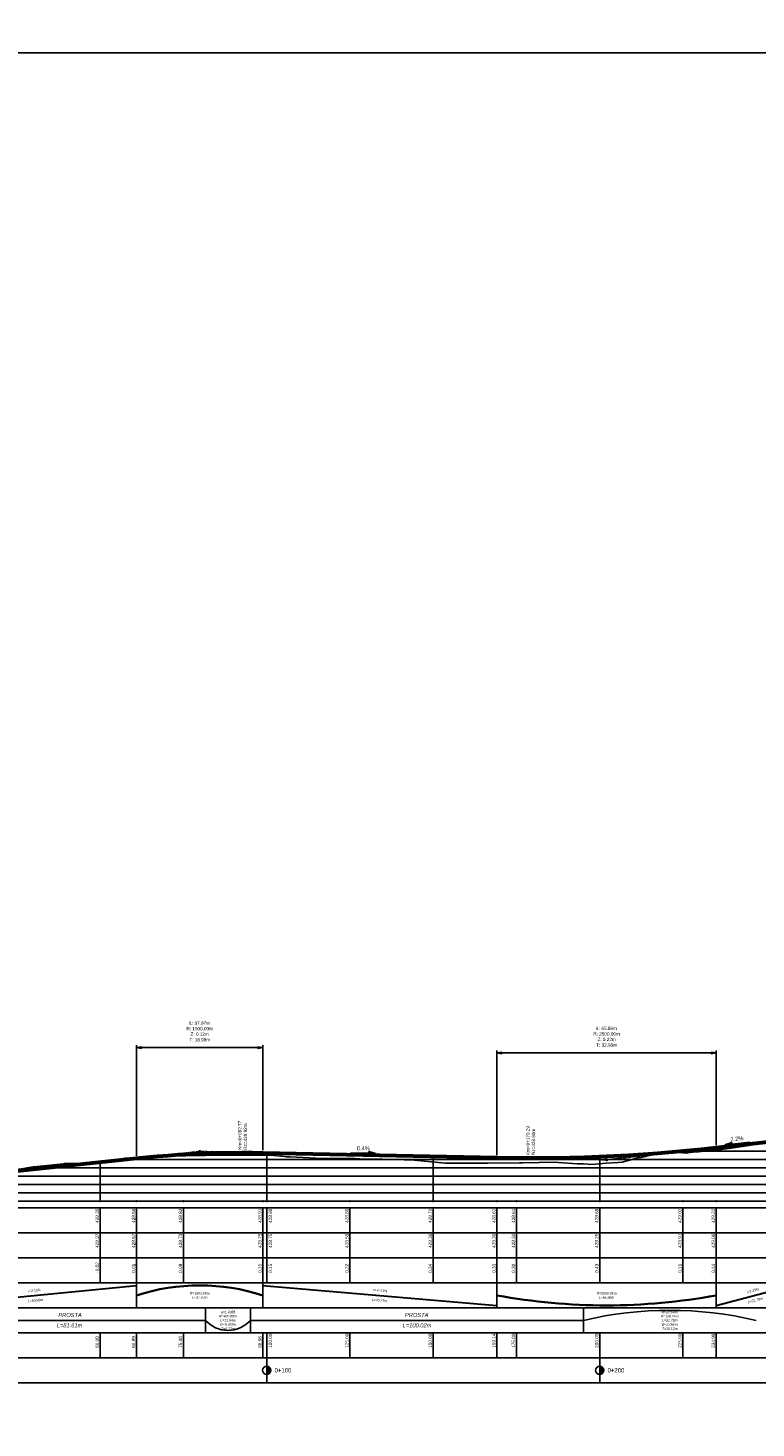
# Model space of a CAD drawing. Header units: metres. Extents: x 7331444 to 14836576, y 5479641 to 11132379.
# Tile 51 of 53: x 7418879 to 7419098, y 5566469 to 5566889. Entities that reach past the tile are written whole.
import ezdxf

# ---------------------------------------------------------------- set-up
doc = ezdxf.new("R2010")
doc.units = ezdxf.units.M
doc.linetypes.add('HIDDEN', pattern=[0.375, 0.25, -0.125])
for name, color, linetype in [('C-DROGI-PROFILE', 7, 'Continuous'), ('C-DROGI-PROFILE-ETYKIETY', 7, 'Continuous'), ('C-DROGI-PROFILE-WIDOKI', 7, 'Continuous'), ('C-DROGI-PROFILE-WIDOKI-ETYKIETY', 7, 'Continuous')]:
    doc.layers.add(name, color=color, linetype=linetype)
doc.styles.add('arial', font='ARIALNI.TTF', dxfattribs={"height": 0.15})

# ---------------------------------------------------------------- blocks, each defined once
blk = doc.blocks.new('*U658')
at = {"layer": 'C-DROGI-PROFILE', "color": 7, "linetype": 'Continuous', "lineweight": -3}
for p, q in [((7418779.36, 5566234.41), (7418779.95, 5566234.49)), ((7418779.95, 5566234.49), (7418783.4, 5566235.03)), ((7418783.4, 5566235.03), (7418785.96, 5566235.45)), ((7418785.96, 5566235.45), (7418786.85, 5566235.55)), ((7418585.24, 5566229.93), (7418593.08, 5566230.58)), ((7418593.08, 5566230.58), (7418593.14, 5566230.59)), ((7418593.14, 5566230.59), (7418593.17, 5566230.59)), ((7418593.17, 5566230.59), (7418593.19, 5566230.59)), ((7418593.19, 5566230.59), (7418594.18, 5566230.71)), ((7418594.18, 5566230.71), (7418597.67, 5566231.49)), ((7418597.67, 5566231.49), (7418597.81, 5566231.17)), ((7418597.81, 5566231.17), (7418597.99, 5566231.13)), ((7418597.99, 5566231.13), (7418598.1, 5566231.14)), ((7418598.1, 5566231.14), (7418599.64, 5566231.26)), ((7418599.64, 5566231.26), (7418605.45, 5566231.6)), ((7418605.45, 5566231.6), (7418610.27, 5566232.1)), ((7418610.27, 5566232.1), (7418615.62, 5566232.14)), ((7418615.62, 5566232.14), (7418621.52, 5566232.26)), ((7418621.52, 5566232.26), (7418624.62, 5566232.32)), ((7418624.62, 5566232.32), (7418625.48, 5566232.31)), ((7418625.48, 5566232.31), (7418626.03, 5566232.3)), ((7418626.03, 5566232.3), (7418630.54, 5566232.3)), ((7418630.54, 5566232.3), (7418633.8, 5566232.29)), ((7418633.8, 5566232.29), (7418635.05, 5566232.3)), ((7418635.05, 5566232.3), (7418635.67, 5566232.3)), ((7418635.67, 5566232.3), (7418636.66, 5566232.29)), ((7418636.66, 5566232.29), (7418642.02, 5566232.19)), ((7418642.02, 5566232.19), (7418645.25, 5566231.91)), ((7418645.25, 5566231.91), (7418645.87, 5566231.82)), ((7418645.87, 5566231.82), (7418646.93, 5566231.77)), ((7418646.93, 5566231.77), (7418654.64, 5566231.39)), ((7418654.64, 5566231.39), (7418661.12, 5566231.33)), ((7418661.12, 5566231.33), (7418664.82, 5566231.42)), ((7418664.82, 5566231.42), (7418669.48, 5566231.1)), ((7418669.48, 5566231.1), (7418674.5, 5566231.11)), ((7418674.5, 5566231.11), (7418681.23, 5566230.93)), ((7418681.23, 5566230.93), (7418684.16, 5566230.83)), ((7418684.16, 5566230.83), (7418693.64, 5566229.96)), ((7418746.69, 5566230.18), (7418748.88, 5566230.77)), ((7418748.88, 5566230.77), (7418751.5, 5566231.48)), ((7418751.5, 5566231.48), (7418752.33, 5566231.65)), ((7418752.33, 5566231.65), (7418755.79, 5566232.39)), ((7418755.79, 5566232.39), (7418756.07, 5566232.46)), ((7418756.07, 5566232.46), (7418759.24, 5566232.69)), ((7418759.24, 5566232.69), (7418761.94, 5566232.9)), ((7418761.94, 5566232.9), (7418762.69, 5566232.98)), ((7418762.69, 5566232.98), (7418763.78, 5566233.09)), ((7418763.78, 5566233.09), (7418765.87, 5566232.96)), ((7418765.87, 5566232.96), (7418766.14, 5566232.99)), ((7418766.14, 5566232.99), (7418768.74, 5566233.29)), ((7418768.74, 5566233.29), (7418769.59, 5566233.36)), ((7418769.59, 5566233.36), (7418773.04, 5566233.69)), ((7418773.04, 5566233.69), (7418776.5, 5566234.06)), ((7418776.5, 5566234.06), (7418777.11, 5566234.13)), ((7418777.11, 5566234.13), (7418779.36, 5566234.41)), ((7418563.34, 5566227.7), (7418569.74, 5566228.78)), ((7418569.74, 5566228.78), (7418570.97, 5566228.91)), ((7418570.97, 5566228.91), (7418578.88, 5566229.75)), ((7418578.88, 5566229.75), (7418579.17, 5566229.77)), ((7418579.17, 5566229.77), (7418579.71, 5566229.81)), ((7418579.71, 5566229.81), (7418585.05, 5566229.92)), ((7418585.05, 5566229.92), (7418585.24, 5566229.93)), ((7418693.64, 5566229.96), (7418695.29, 5566229.93)), ((7418695.29, 5566229.93), (7418695.32, 5566229.93)), ((7418695.32, 5566229.93), (7418695.38, 5566229.93)), ((7418695.38, 5566229.93), (7418695.52, 5566229.92)), ((7418695.52, 5566229.92), (7418704.91, 5566229.94)), ((7418704.91, 5566229.94), (7418706.27, 5566229.96)), ((7418706.27, 5566229.96), (7418715.8, 5566229.99)), ((7418715.8, 5566229.99), (7418716.75, 5566230.04)), ((7418716.75, 5566230.04), (7418726.77, 5566230.21)), ((7418726.77, 5566230.21), (7418727.54, 5566230.11)), ((7418727.54, 5566230.11), (7418733.13, 5566229.71)), ((7418733.13, 5566229.71), (7418735.08, 5566229.67)), ((7418735.08, 5566229.67), (7418736.41, 5566229.65)), ((7418736.41, 5566229.65), (7418736.9, 5566229.49)), ((7418736.9, 5566229.49), (7418738.53, 5566229.62)), ((7418738.53, 5566229.62), (7418740.77, 5566229.83)), ((7418740.77, 5566229.83), (7418741.98, 5566229.89)), ((7418741.98, 5566229.89), (7418745.43, 5566230.1)), ((7418745.43, 5566230.1), (7418746.69, 5566230.18))]:
    blk.add_line(p, q, dxfattribs=at)
blk = doc.blocks.new('*U665')
at = {"layer": 'C-DROGI-PROFILE-WIDOKI-ETYKIETY', "color": 1, "linetype": 'Continuous', "lineweight": 30, "char_height": 0.75, "attachment_point": 5}
for s, insert, rotation in [('L=60.89m', (7418570.5, 5566183.74), 5.6276), ('L=70.27m', (7418673.78, 5566183.73), 355.1199), ('L=22.76m', (7418786.66, 5566183.78), 14.77)]:
    blk.add_mtext(s, dxfattribs=dict(at, insert=insert, rotation=rotation))
at = {"layer": 'C-DROGI-PROFILE-WIDOKI-ETYKIETY', "color": 1, "linetype": 'Continuous', "lineweight": -3, "char_height": 0.75, "attachment_point": 5}
for s, insert, rotation in [('i=2.13%', (7418570.21, 5566186.72), 5.6276), ('i=-0.41%', (7418674.04, 5566186.72), 355.1199), ('i=2.23%', (7418785.9, 5566186.68), 14.77)]:
    blk.add_mtext(s, dxfattribs=dict(at, insert=insert, rotation=rotation))
at = {"layer": 'C-DROGI-PROFILE-WIDOKI-ETYKIETY', "color": 1, "linetype": 'Continuous', "lineweight": 30, "insert": (7418619.79, 5566185.23), "char_height": 0.75, "attachment_point": 5}
blk.add_mtext('R=1500.00m\\PL=37.97m', dxfattribs=at)
at = {"layer": 'C-DROGI-PROFILE-WIDOKI-ETYKIETY', "color": 10, "linetype": 'Continuous', "lineweight": 30, "insert": (7418741.98, 5566185.23), "char_height": 0.75, "attachment_point": 5}
blk.add_mtext('R=2500.00m\\PL=65.86m', dxfattribs=at)
blk = doc.blocks.new('kilometraz')
at = {"linetype": 'ByBlock', "lineweight": -2}
blk.add_hatch(color=0, dxfattribs=at).paths.add_polyline_path([(0, -0.5, 0.414214), (0.5, 0, 0.414214), (0, 0.5)])
at = {"color": 0, "linetype": 'ByBlock', "lineweight": -2}
blk.add_line((0, 0.5), (0, -0.5), dxfattribs=at)
blk.add_circle((0, 0), 0.5, dxfattribs=at)
blk = doc.blocks.new('*U663')
at = {"layer": 'C-DROGI-PROFILE-WIDOKI-ETYKIETY', "color": 7, "linetype": 'Continuous', "lineweight": -3, "xscale": 2.5, "yscale": 2.5, "zscale": 2.5}
for p in [(7418639.91, 5566162.73), (7418739.91, 5566162.73)]:
    blk.add_blockref('kilometraz', p, dxfattribs=at)
at = {"layer": 'C-DROGI-PROFILE-WIDOKI-ETYKIETY', "color": 7, "linetype": 'Continuous', "lineweight": -3, "char_height": 1.3, "attachment_point": 4}
for s, insert in [('0+100', (7418642.28, 5566162.73)), ('0+200', (7418742.28, 5566162.73))]:
    blk.add_mtext(s, dxfattribs=dict(at, insert=insert))
blk = doc.blocks.new('_ClosedFilled')
blk.add_hatch(color=0).paths.add_polyline_path([(-1, 0.17), (-1, -0.17), (0, 0)])
at = {"color": 0, "linetype": 'ByBlock', "lineweight": -2}
for p, q in [((-1, 0.17), (0, 0)), ((-1, 0.17), (-1, -0.17)), ((0, 0), (-1, -0.17))]:
    blk.add_line(p, q, dxfattribs=at)
blk = doc.blocks.new('strzalka_pion')
for points in [[(0, 0), (-0.09, 0.39)], [(0, 1), (0, 0)], [(0, 0), (0.09, 0.39)]]:
    blk.add_lwpolyline(points)
blk = doc.blocks.new('*U661')
at = {"layer": 'C-DROGI-PROFILE-ETYKIETY', "color": 7, "linetype": 'Continuous', "lineweight": -3}
for p, q in [((7418709.05, 5566232.34), (7418709.05, 5566263.74)), ((7418709.05, 5566262.99), (7418774.9, 5566262.99)), ((7418774.9, 5566235.34), (7418774.9, 5566263.74))]:
    blk.add_line(p, q, dxfattribs=at)
at = {"layer": 'C-DROGI-PROFILE-ETYKIETY', "color": 7, "linetype": 'Continuous', "lineweight": -3, "xscale": 1.499999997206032, "yscale": 1.499999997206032, "zscale": 1.499999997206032, "rotation": 180}
blk.add_blockref('_ClosedFilled', (7418709.05, 5566262.99), dxfattribs=at)
at = {"layer": 'C-DROGI-PROFILE-ETYKIETY', "color": 7, "linetype": 'Continuous', "lineweight": -3}
for name, p, xscale, yscale, zscale in [('_ClosedFilled', (7418774.9, 5566262.99), 1.499999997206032, 1.499999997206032, 1.499999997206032), ('strzalka_pion', (7418719.2, 5566231.49), 0.5, 0.5, 0.5)]:
    blk.add_blockref(name, p, dxfattribs=dict(at, xscale=xscale, yscale=yscale, zscale=zscale))
at = {"layer": 'C-DROGI-PROFILE-ETYKIETY', "color": 7, "linetype": 'Continuous', "lineweight": -3, "insert": (7418719.2, 5566232.37), "char_height": 1, "attachment_point": 4, "rotation": 90}
blk.add_mtext('Km=0+179.29\\PRz=428.60m', dxfattribs=at)
at = {"layer": 'C-DROGI-PROFILE-ETYKIETY', "color": 7, "linetype": 'Continuous', "lineweight": -3, "insert": (7418741.98, 5566264.87), "char_height": 1, "width": 9.2824, "attachment_point": 8, "bg_fill": 3, "box_fill_scale": 1.375, "bg_fill_color": 256, "bg_fill_true_color": 13158600, "bg_fill_transparency": 0}
blk.add_mtext('Ł: 65.86m\\PR: {\\fArial Unicode MS|b0|i0|c238|p54;2500.00}m\\PZ: 0.22m\\PT: 32.93m', dxfattribs=at)
blk = doc.blocks.new('osnowa_wys')
blk.add_hatch(color=0).paths.add_polyline_path([(0, -0.5), (0.4, 0.2), (-0.4, 0.2)])
at = {"color": 0}
blk.add_lwpolyline([(0, -0.5), (-0.4, 0.2), (0.4, 0.2)], close=True, dxfattribs=at)
blk = doc.blocks.new('*U659')
at = {"layer": 'C-DROGI-PROFILE', "color": 252, "linetype": 'HIDDEN', "lineweight": -3}
for p, q in [((7418741.98, 5566230.93), (7418774.9, 5566234.59)), ((7418600.8, 5566231.39), (7418619.79, 5566233.41)), ((7418619.79, 5566233.41), (7418638.77, 5566233.02)), ((7418709.05, 5566231.59), (7418741.98, 5566230.93))]:
    blk.add_line(p, q, dxfattribs=at)
at = {"layer": 'C-DROGI-PROFILE', "color": 30, "linetype": 'Continuous', "lineweight": 60}
for p, q in [((7418770.51, 5566234.12), (7418774.9, 5566234.59)), ((7418600.8, 5566231.39), (7418603.96, 5566231.71)), ((7418603.96, 5566231.71), (7418607.13, 5566231.99)), ((7418607.13, 5566231.99), (7418610.29, 5566232.25)), ((7418610.29, 5566232.25), (7418613.46, 5566232.47)), ((7418613.46, 5566232.47), (7418616.62, 5566232.65)), ((7418616.62, 5566232.65), (7418619.79, 5566232.8)), ((7418619.79, 5566232.8), (7418622.95, 5566232.92)), ((7418622.95, 5566232.92), (7418626.12, 5566233.01)), ((7418626.12, 5566233.01), (7418629.28, 5566233.06)), ((7418629.28, 5566233.06), (7418632.44, 5566233.08)), ((7418632.44, 5566233.08), (7418635.61, 5566233.07)), ((7418635.61, 5566233.07), (7418638.77, 5566233.02)), ((7418709.05, 5566231.59), (7418713.44, 5566231.52)), ((7418713.44, 5566231.52), (7418717.83, 5566231.49)), ((7418717.83, 5566231.49), (7418722.22, 5566231.5)), ((7418722.22, 5566231.5), (7418726.61, 5566231.55)), ((7418726.61, 5566231.55), (7418731, 5566231.63)), ((7418731, 5566231.63), (7418735.39, 5566231.75)), ((7418735.39, 5566231.75), (7418739.78, 5566231.91)), ((7418739.78, 5566231.91), (7418744.17, 5566232.11)), ((7418744.17, 5566232.11), (7418748.56, 5566232.35)), ((7418748.56, 5566232.35), (7418752.95, 5566232.63)), ((7418752.95, 5566232.63), (7418757.34, 5566232.95)), ((7418757.34, 5566232.95), (7418761.73, 5566233.3)), ((7418761.73, 5566233.3), (7418766.12, 5566233.69)), ((7418766.12, 5566233.69), (7418770.51, 5566234.12))]:
    blk.add_line(p, q, dxfattribs=at)
at = {"layer": 'C-DROGI-PROFILE', "color": 1, "linetype": 'Continuous', "lineweight": 60}
for p, q in [((7418774.9, 5566234.59), (7418797.66, 5566237.13)), ((7418539.91, 5566224.91), (7418600.8, 5566231.39)), ((7418638.77, 5566233.02), (7418709.05, 5566231.59))]:
    blk.add_line(p, q, dxfattribs=at)
at = {"layer": 'C-DROGI-PROFILE', "color": 1, "linetype": 'Continuous', "lineweight": -3}
for centre in [(7418774.9, 5566234.59), (7418600.8, 5566231.39), (7418619.79, 5566233.41), (7418638.77, 5566233.02), (7418709.05, 5566231.59), (7418741.98, 5566230.93)]:
    blk.add_circle(centre, 0.25, dxfattribs=at)
at = {"layer": 'C-DROGI-PROFILE', "color": 1, "linetype": 'Continuous', "lineweight": -3, "xscale": 0.3333333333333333, "yscale": 0.3333333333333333, "zscale": 0.3333333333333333, "rotation": 180}
blk.add_blockref('osnowa_wys', (7418632.68, 5566233.08), dxfattribs=at)
at = {"layer": 'C-DROGI-PROFILE', "color": 1, "linetype": 'Continuous', "lineweight": -3, "xscale": 0.3333333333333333, "yscale": 0.3333333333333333, "zscale": 0.3333333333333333}
blk.add_blockref('osnowa_wys', (7418719.2, 5566231.49), dxfattribs=at)
blk = doc.blocks.new('strzalka_poziom_2')
blk.add_hatch(color=256).paths.add_polyline_path([(1, 0.091), (1, -0.091), (1.391, 0)])
blk.add_line((1, 0.091), (1, -0.091))
for points in [[(0, 0), (1, 0)], [(1.391, 0), (1, 0.091)], [(1.391, 0), (1, -0.091)]]:
    blk.add_lwpolyline(points)
blk = doc.blocks.new('*U657')
at = {"layer": 'C-DROGI-PROFILE-ETYKIETY', "color": 1, "linetype": 'Continuous', "lineweight": -3}
for p, xscale, yscale, zscale, rotation in [((7418785.04, 5566236.23), 5.476738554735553, 5.476738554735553, 5.476738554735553, 186.3587382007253), ((7418665.11, 5566232.99), 5.476738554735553, 5.476738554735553, 5.476738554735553, 358.8370229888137), ((7418569.12, 5566228.52), 5.476738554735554, 5.476738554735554, 5.476738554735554, 186.0677302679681)]:
    blk.add_blockref('strzalka_poziom_2', p, dxfattribs=dict(at, xscale=xscale, yscale=yscale, zscale=zscale, rotation=rotation))
at = {"layer": 'C-DROGI-PROFILE-ETYKIETY', "color": 1, "linetype": 'Continuous', "lineweight": -3, "char_height": 1.25, "attachment_point": 8}
for s, insert, rotation in [('0.4%', (7418668.94, 5566233.72), 358.837), ('2.2%', (7418781.17, 5566236.61), 6.3587)]:
    blk.add_mtext(s, dxfattribs=dict(at, insert=insert, rotation=rotation))
blk = doc.blocks.new('*U654')
at = {"layer": 'C-DROGI-PROFILE-WIDOKI-ETYKIETY', "color": 7, "linetype": 'Continuous', "lineweight": -3}
for p, q in [((7418589.91, 5566211.48), (7418589.91, 5566188.98)), ((7418589.91, 5566173.98), (7418589.91, 5566166.48))]:
    blk.add_line(p, q, dxfattribs=at)
at = {"layer": 'C-DROGI-PROFILE-WIDOKI-ETYKIETY', "color": 6, "linetype": 'Continuous', "lineweight": -3}
blk.add_circle((7418589.91, 5566213.48), 0.125, dxfattribs=at)
at = {"layer": 'C-DROGI-PROFILE-WIDOKI-ETYKIETY', "color": 1, "linetype": 'Continuous', "lineweight": -3, "insert": (7418589.53, 5566206.98), "char_height": 1, "attachment_point": 7, "rotation": 90}
blk.add_mtext('{\\fArial|b0|i0|c238|p34;428.35}', dxfattribs=at)
at = {"layer": 'C-DROGI-PROFILE-WIDOKI-ETYKIETY', "color": 7, "linetype": 'Continuous', "lineweight": -3, "char_height": 1, "attachment_point": 7, "rotation": 90}
for s, insert in [('{\\fArial|b0|i0|c238|p34;428.37}', (7418589.53, 5566199.48)), ('{\\fArial|b0|i0|c238|p34;-0.02}', (7418589.53, 5566191.98)), ('{\\fArial|b0|i0|c238|p34;50.00}', (7418589.53, 5566169.48))]:
    blk.add_mtext(s, dxfattribs=dict(at, insert=insert))
blk = doc.blocks.new('*U653')
at = {"layer": 'C-DROGI-PROFILE-WIDOKI-ETYKIETY', "color": 7, "linetype": 'Continuous', "lineweight": -3}
for p, q in [((7418614.91, 5566211.48), (7418614.91, 5566188.98)), ((7418614.91, 5566173.98), (7418614.91, 5566166.48))]:
    blk.add_line(p, q, dxfattribs=at)
at = {"layer": 'C-DROGI-PROFILE-WIDOKI-ETYKIETY', "color": 6, "linetype": 'Continuous', "lineweight": -3}
blk.add_circle((7418614.91, 5566213.48), 0.125, dxfattribs=at)
at = {"layer": 'C-DROGI-PROFILE-WIDOKI-ETYKIETY', "color": 1, "linetype": 'Continuous', "lineweight": -3, "insert": (7418614.53, 5566206.98), "char_height": 1, "attachment_point": 7, "rotation": 90}
blk.add_mtext('{\\fArial|b0|i0|c238|p34;428.82}', dxfattribs=at)
at = {"layer": 'C-DROGI-PROFILE-WIDOKI-ETYKIETY', "color": 7, "linetype": 'Continuous', "lineweight": -3, "char_height": 1, "attachment_point": 7, "rotation": 90}
for s, insert in [('{\\fArial|b0|i0|c238|p34;428.73}', (7418614.53, 5566199.48)), ('{\\fArial|b0|i0|c238|p34;0.08}', (7418614.53, 5566191.98)), ('{\\fArial|b0|i0|c238|p34;75.00}', (7418614.53, 5566169.48))]:
    blk.add_mtext(s, dxfattribs=dict(at, insert=insert))
blk = doc.blocks.new('*U652')
at = {"layer": 'C-DROGI-PROFILE-WIDOKI-ETYKIETY', "color": 7, "linetype": 'Continuous', "lineweight": -3}
for p, q in [((7418639.91, 5566211.48), (7418639.91, 5566188.98)), ((7418639.91, 5566173.98), (7418639.91, 5566166.48))]:
    blk.add_line(p, q, dxfattribs=at)
at = {"layer": 'C-DROGI-PROFILE-WIDOKI-ETYKIETY', "color": 6, "linetype": 'Continuous', "lineweight": -3}
blk.add_circle((7418639.91, 5566213.48), 0.125, dxfattribs=at)
at = {"layer": 'C-DROGI-PROFILE-WIDOKI-ETYKIETY', "color": 1, "linetype": 'Continuous', "lineweight": -3, "insert": (7418641.53, 5566206.98), "char_height": 1, "attachment_point": 7, "rotation": 90}
blk.add_mtext('{\\fArial|b0|i0|c238|p34;428.90}', dxfattribs=at)
at = {"layer": 'C-DROGI-PROFILE-WIDOKI-ETYKIETY', "color": 7, "linetype": 'Continuous', "lineweight": -3, "char_height": 1, "attachment_point": 7, "rotation": 90}
for s, insert in [('{\\fArial|b0|i0|c238|p34;428.75}', (7418641.53, 5566199.48)), ('{\\fArial|b0|i0|c238|p34;0.15}', (7418641.53, 5566191.98)), ('{\\fArial|b0|i0|c238|p34;100.00}', (7418641.53, 5566169.48))]:
    blk.add_mtext(s, dxfattribs=dict(at, insert=insert))
blk = doc.blocks.new('*U651')
at = {"layer": 'C-DROGI-PROFILE-WIDOKI-ETYKIETY', "color": 7, "linetype": 'Continuous', "lineweight": -3}
for p, q in [((7418664.91, 5566211.48), (7418664.91, 5566188.98)), ((7418664.91, 5566173.98), (7418664.91, 5566166.48))]:
    blk.add_line(p, q, dxfattribs=at)
at = {"layer": 'C-DROGI-PROFILE-WIDOKI-ETYKIETY', "color": 6, "linetype": 'Continuous', "lineweight": -3}
blk.add_circle((7418664.91, 5566213.48), 0.125, dxfattribs=at)
at = {"layer": 'C-DROGI-PROFILE-WIDOKI-ETYKIETY', "color": 1, "linetype": 'Continuous', "lineweight": -3, "insert": (7418664.53, 5566206.98), "char_height": 1, "attachment_point": 7, "rotation": 90}
blk.add_mtext('{\\fArial|b0|i0|c238|p34;428.80}', dxfattribs=at)
at = {"layer": 'C-DROGI-PROFILE-WIDOKI-ETYKIETY', "color": 7, "linetype": 'Continuous', "lineweight": -3, "char_height": 1, "attachment_point": 7, "rotation": 90}
for s, insert in [('{\\fArial|b0|i0|c238|p34;428.59}', (7418664.53, 5566199.48)), ('{\\fArial|b0|i0|c238|p34;0.22}', (7418664.53, 5566191.98)), ('{\\fArial|b0|i0|c238|p34;125.00}', (7418664.53, 5566169.48))]:
    blk.add_mtext(s, dxfattribs=dict(at, insert=insert))
blk = doc.blocks.new('*U650')
at = {"layer": 'C-DROGI-PROFILE-WIDOKI-ETYKIETY', "color": 7, "linetype": 'Continuous', "lineweight": -3}
for p, q in [((7418689.91, 5566211.48), (7418689.91, 5566188.98)), ((7418689.91, 5566173.98), (7418689.91, 5566166.48))]:
    blk.add_line(p, q, dxfattribs=at)
at = {"layer": 'C-DROGI-PROFILE-WIDOKI-ETYKIETY', "color": 6, "linetype": 'Continuous', "lineweight": -3}
blk.add_circle((7418689.91, 5566213.48), 0.125, dxfattribs=at)
at = {"layer": 'C-DROGI-PROFILE-WIDOKI-ETYKIETY', "color": 1, "linetype": 'Continuous', "lineweight": -3, "insert": (7418689.53, 5566206.98), "char_height": 1, "attachment_point": 7, "rotation": 90}
blk.add_mtext('{\\fArial|b0|i0|c238|p34;428.70}', dxfattribs=at)
at = {"layer": 'C-DROGI-PROFILE-WIDOKI-ETYKIETY', "color": 7, "linetype": 'Continuous', "lineweight": -3, "char_height": 1, "attachment_point": 7, "rotation": 90}
for s, insert in [('{\\fArial|b0|i0|c238|p34;428.36}', (7418689.53, 5566199.48)), ('{\\fArial|b0|i0|c238|p34;0.34}', (7418689.53, 5566191.98)), ('{\\fArial|b0|i0|c238|p34;150.00}', (7418689.53, 5566169.48))]:
    blk.add_mtext(s, dxfattribs=dict(at, insert=insert))
blk = doc.blocks.new('*U649')
at = {"layer": 'C-DROGI-PROFILE-WIDOKI-ETYKIETY', "color": 7, "linetype": 'Continuous', "lineweight": -3}
for p, q in [((7418714.91, 5566211.48), (7418714.91, 5566188.98)), ((7418714.91, 5566173.98), (7418714.91, 5566166.48))]:
    blk.add_line(p, q, dxfattribs=at)
at = {"layer": 'C-DROGI-PROFILE-WIDOKI-ETYKIETY', "color": 6, "linetype": 'Continuous', "lineweight": -3}
blk.add_circle((7418714.91, 5566213.48), 0.125, dxfattribs=at)
at = {"layer": 'C-DROGI-PROFILE-WIDOKI-ETYKIETY', "color": 1, "linetype": 'Continuous', "lineweight": -3, "insert": (7418714.53, 5566206.98), "char_height": 1, "attachment_point": 7, "rotation": 90}
blk.add_mtext('{\\fArial|b0|i0|c238|p34;428.61}', dxfattribs=at)
at = {"layer": 'C-DROGI-PROFILE-WIDOKI-ETYKIETY', "color": 7, "linetype": 'Continuous', "lineweight": -3, "char_height": 1, "attachment_point": 7, "rotation": 90}
for s, insert in [('{\\fArial|b0|i0|c238|p34;428.30}', (7418714.53, 5566199.48)), ('{\\fArial|b0|i0|c238|p34;0.30}', (7418714.53, 5566191.98)), ('{\\fArial|b0|i0|c238|p34;175.00}', (7418714.53, 5566169.48))]:
    blk.add_mtext(s, dxfattribs=dict(at, insert=insert))
blk = doc.blocks.new('*U648')
at = {"layer": 'C-DROGI-PROFILE-WIDOKI-ETYKIETY', "color": 7, "linetype": 'Continuous', "lineweight": -3}
for p, q in [((7418739.91, 5566211.48), (7418739.91, 5566188.98)), ((7418739.91, 5566173.98), (7418739.91, 5566166.48))]:
    blk.add_line(p, q, dxfattribs=at)
at = {"layer": 'C-DROGI-PROFILE-WIDOKI-ETYKIETY', "color": 6, "linetype": 'Continuous', "lineweight": -3}
blk.add_circle((7418739.91, 5566213.48), 0.125, dxfattribs=at)
at = {"layer": 'C-DROGI-PROFILE-WIDOKI-ETYKIETY', "color": 1, "linetype": 'Continuous', "lineweight": -3, "insert": (7418739.53, 5566206.98), "char_height": 1, "attachment_point": 7, "rotation": 90}
blk.add_mtext('{\\fArial|b0|i0|c238|p34;428.69}', dxfattribs=at)
at = {"layer": 'C-DROGI-PROFILE-WIDOKI-ETYKIETY', "color": 7, "linetype": 'Continuous', "lineweight": -3, "char_height": 1, "attachment_point": 7, "rotation": 90}
for s, insert in [('{\\fArial|b0|i0|c238|p34;428.25}', (7418739.53, 5566199.48)), ('{\\fArial|b0|i0|c238|p34;0.43}', (7418739.53, 5566191.98)), ('{\\fArial|b0|i0|c238|p34;200.00}', (7418739.53, 5566169.48))]:
    blk.add_mtext(s, dxfattribs=dict(at, insert=insert))
blk = doc.blocks.new('*U647')
at = {"layer": 'C-DROGI-PROFILE-WIDOKI-ETYKIETY', "color": 7, "linetype": 'Continuous', "lineweight": -3}
for p, q in [((7418764.91, 5566211.48), (7418764.91, 5566188.98)), ((7418764.91, 5566173.98), (7418764.91, 5566166.48))]:
    blk.add_line(p, q, dxfattribs=at)
at = {"layer": 'C-DROGI-PROFILE-WIDOKI-ETYKIETY', "color": 6, "linetype": 'Continuous', "lineweight": -3}
blk.add_circle((7418764.91, 5566213.48), 0.125, dxfattribs=at)
at = {"layer": 'C-DROGI-PROFILE-WIDOKI-ETYKIETY', "color": 1, "linetype": 'Continuous', "lineweight": -3, "insert": (7418764.53, 5566206.98), "char_height": 1, "attachment_point": 7, "rotation": 90}
blk.add_mtext('{\\fArial|b0|i0|c238|p34;429.02}', dxfattribs=at)
at = {"layer": 'C-DROGI-PROFILE-WIDOKI-ETYKIETY', "color": 7, "linetype": 'Continuous', "lineweight": -3, "char_height": 1, "attachment_point": 7, "rotation": 90}
for s, insert in [('{\\fArial|b0|i0|c238|p34;428.91}', (7418764.53, 5566199.48)), ('{\\fArial|b0|i0|c238|p34;0.11}', (7418764.53, 5566191.98)), ('{\\fArial|b0|i0|c238|p34;225.00}', (7418764.53, 5566169.48))]:
    blk.add_mtext(s, dxfattribs=dict(at, insert=insert))
blk = doc.blocks.new('*U626')
at = {"layer": 'C-DROGI-PROFILE-WIDOKI-ETYKIETY', "color": 7, "linetype": 'Continuous', "lineweight": -3}
for p, q in [((7418774.9, 5566211.48), (7418774.9, 5566188.98)), ((7418774.9, 5566173.98), (7418774.9, 5566166.48))]:
    blk.add_line(p, q, dxfattribs=at)
at = {"layer": 'C-DROGI-PROFILE-WIDOKI-ETYKIETY', "color": 6, "linetype": 'Continuous', "lineweight": -3}
blk.add_circle((7418774.9, 5566213.48), 0.125, dxfattribs=at)
at = {"layer": 'C-DROGI-PROFILE-WIDOKI-ETYKIETY', "color": 1, "linetype": 'Continuous', "lineweight": -3, "insert": (7418774.53, 5566206.98), "char_height": 1, "attachment_point": 7, "rotation": 90}
blk.add_mtext('{\\fArial|b0|i0|c238|p34;429.22}', dxfattribs=at)
at = {"layer": 'C-DROGI-PROFILE-WIDOKI-ETYKIETY', "color": 7, "linetype": 'Continuous', "lineweight": -3, "char_height": 1, "attachment_point": 7, "rotation": 90}
for s, insert in [('{\\fArial|b0|i0|c238|p34;429.08}', (7418774.53, 5566199.48)), ('{\\fArial|b0|i0|c238|p34;0.14}', (7418774.53, 5566191.98)), ('{\\fArial|b0|i0|c238|p34;234.99}', (7418774.53, 5566169.48))]:
    blk.add_mtext(s, dxfattribs=dict(at, insert=insert))
blk = doc.blocks.new('*U625')
at = {"layer": 'C-DROGI-PROFILE-WIDOKI-ETYKIETY', "color": 7, "linetype": 'Continuous', "lineweight": -3}
for p, q in [((7418709.05, 5566211.48), (7418709.05, 5566188.98)), ((7418709.05, 5566173.98), (7418709.05, 5566166.48))]:
    blk.add_line(p, q, dxfattribs=at)
at = {"layer": 'C-DROGI-PROFILE-WIDOKI-ETYKIETY', "color": 6, "linetype": 'Continuous', "lineweight": -3}
blk.add_circle((7418709.05, 5566213.48), 0.125, dxfattribs=at)
at = {"layer": 'C-DROGI-PROFILE-WIDOKI-ETYKIETY', "color": 1, "linetype": 'Continuous', "lineweight": -3, "insert": (7418708.67, 5566206.98), "char_height": 1, "attachment_point": 7, "rotation": 90}
blk.add_mtext('{\\fArial|b0|i0|c238|p34;428.62}', dxfattribs=at)
at = {"layer": 'C-DROGI-PROFILE-WIDOKI-ETYKIETY', "color": 7, "linetype": 'Continuous', "lineweight": -3, "char_height": 1, "attachment_point": 7, "rotation": 90}
for s, insert in [('{\\fArial|b0|i0|c238|p34;428.30}', (7418708.67, 5566199.48)), ('{\\fArial|b0|i0|c238|p34;0.33}', (7418708.67, 5566191.98)), ('{\\fArial|b0|i0|c238|p34;169.14}', (7418708.67, 5566169.48))]:
    blk.add_mtext(s, dxfattribs=dict(at, insert=insert))
blk = doc.blocks.new('*U624')
at = {"layer": 'C-DROGI-PROFILE-WIDOKI-ETYKIETY', "color": 7, "linetype": 'Continuous', "lineweight": -3}
for p, q in [((7418638.77, 5566211.48), (7418638.77, 5566188.98)), ((7418638.77, 5566173.98), (7418638.77, 5566166.48))]:
    blk.add_line(p, q, dxfattribs=at)
at = {"layer": 'C-DROGI-PROFILE-WIDOKI-ETYKIETY', "color": 6, "linetype": 'Continuous', "lineweight": -3}
blk.add_circle((7418638.77, 5566213.48), 0.125, dxfattribs=at)
at = {"layer": 'C-DROGI-PROFILE-WIDOKI-ETYKIETY', "color": 1, "linetype": 'Continuous', "lineweight": -3, "insert": (7418638.4, 5566206.98), "char_height": 1, "attachment_point": 7, "rotation": 90}
blk.add_mtext('{\\fArial|b0|i0|c238|p34;428.91}', dxfattribs=at)
at = {"layer": 'C-DROGI-PROFILE-WIDOKI-ETYKIETY', "color": 7, "linetype": 'Continuous', "lineweight": -3, "char_height": 1, "attachment_point": 7, "rotation": 90}
for s, insert in [('{\\fArial|b0|i0|c238|p34;428.75}', (7418638.4, 5566199.48)), ('{\\fArial|b0|i0|c238|p34;0.15}', (7418638.4, 5566191.98)), ('{\\fArial|b0|i0|c238|p34;98.86}', (7418638.4, 5566169.48))]:
    blk.add_mtext(s, dxfattribs=dict(at, insert=insert))
blk = doc.blocks.new('*U623')
at = {"layer": 'C-DROGI-PROFILE-WIDOKI-ETYKIETY', "color": 7, "linetype": 'Continuous', "lineweight": -3}
for p, q in [((7418600.8, 5566211.48), (7418600.8, 5566188.98)), ((7418600.8, 5566173.98), (7418600.8, 5566166.48))]:
    blk.add_line(p, q, dxfattribs=at)
at = {"layer": 'C-DROGI-PROFILE-WIDOKI-ETYKIETY', "color": 6, "linetype": 'Continuous', "lineweight": -3}
blk.add_circle((7418600.8, 5566213.48), 0.125, dxfattribs=at)
at = {"layer": 'C-DROGI-PROFILE-WIDOKI-ETYKIETY', "color": 1, "linetype": 'Continuous', "lineweight": -3, "insert": (7418600.43, 5566206.98), "char_height": 1, "attachment_point": 7, "rotation": 90}
blk.add_mtext('{\\fArial|b0|i0|c238|p34;428.58}', dxfattribs=at)
at = {"layer": 'C-DROGI-PROFILE-WIDOKI-ETYKIETY', "color": 7, "linetype": 'Continuous', "lineweight": -3, "char_height": 1, "attachment_point": 7, "rotation": 90}
for s, insert in [('{\\fArial|b0|i0|c238|p34;428.57}', (7418600.43, 5566199.48)), ('{\\fArial|b0|i0|c238|p34;0.01}', (7418600.43, 5566191.98)), ('{\\fArial|b0|i0|c238|p34;60.89}', (7418600.43, 5566169.48))]:
    blk.add_mtext(s, dxfattribs=dict(at, insert=insert))

msp = doc.modelspace()

# ---------------------------------------------------------------- linework, layer by layer
at = {"color": 6, "lineweight": 50}
msp.add_circle((7417939.891, 5566137.208), 86496.154, dxfattribs=at)
at = {"layer": 'C-DROGI-PROFILE-ETYKIETY', "color": 7, "linetype": 'Continuous', "lineweight": -3}
for p, q in [((7418912.019, 5566550.901), (7418912.019, 5566584.096)), ((7418912.019, 5566583.346), (7418949.992, 5566583.346)), ((7418949.992, 5566552.534), (7418949.992, 5566584.096))]:
    msp.add_line(p, q, dxfattribs=at)
at = {"layer": 'C-DROGI-PROFILE-WIDOKI', "color": 9, "linetype": 'Continuous', "lineweight": -3}
for p, q in [((7418906.6, 5566549.741), (7419405.983, 5566549.741)), ((7418951.128, 5566537.241), (7418951.128, 5566551.761)), ((7419051.128, 5566537.241), (7419051.128, 5566550.722)), ((7419074.761, 5566552.241), (7419405.983, 5566552.241)), ((7418879.153, 5566547.241), (7419405.983, 5566547.241)), ((7418851.128, 5566542.241), (7419405.983, 5566542.241)), ((7418855.044, 5566544.741), (7419405.983, 5566544.741)), ((7418851.128, 5566539.741), (7419405.983, 5566539.741)), ((7418851.128, 5566537.241), (7419405.983, 5566537.241)), ((7418851.128, 5566537.241), (7419405.983, 5566537.241))]:
    msp.add_line(p, q, dxfattribs=at)
at = {"layer": 'C-DROGI-PROFILE-WIDOKI', "color": 8, "linetype": 'Continuous', "lineweight": -3}
for p, q in [((7418951.128, 5566537.241), (7418951.128, 5566551.761)), ((7419001.128, 5566537.241), (7419001.128, 5566550.746)), ((7419051.128, 5566537.241), (7419051.128, 5566550.722)), ((7418901.128, 5566537.241), (7418901.128, 5566549.084))]:
    msp.add_line(p, q, dxfattribs=at)
at = {"layer": 'C-DROGI-PROFILE-WIDOKI', "color": 7, "linetype": 'Continuous', "lineweight": -3}
for p, q in [((7418851.128, 5566537.241), (7419405.983, 5566537.241)), ((7418951.128, 5566527.741), (7418951.128, 5566527.241)), ((7419051.128, 5566527.741), (7419051.128, 5566527.241)), ((7418951.128, 5566520.241), (7418951.128, 5566520.741)), ((7418951.128, 5566520.241), (7418951.128, 5566519.741)), ((7419051.128, 5566520.241), (7419051.128, 5566520.741)), ((7419051.128, 5566520.241), (7419051.128, 5566519.741)), ((7418912.019, 5566505.241), (7418912.019, 5566512.741)), ((7418949.992, 5566505.241), (7418949.992, 5566512.741)), ((7418951.128, 5566512.741), (7418951.128, 5566513.241)), ((7419020.266, 5566505.241), (7419020.266, 5566512.741)), ((7419051.128, 5566512.741), (7419051.128, 5566513.241)), ((7419086.122, 5566505.241), (7419086.122, 5566512.741)), ((7418932.737, 5566497.741), (7418932.737, 5566505.241)), ((7418946.273, 5566497.741), (7418946.273, 5566505.241)), ((7419046.294, 5566497.741), (7419046.294, 5566505.241)), ((7418951.128, 5566482.741), (7418951.128, 5566490.241)), ((7419051.128, 5566482.741), (7419051.128, 5566490.241))]:
    msp.add_line(p, q, dxfattribs=at)
at = {"layer": 'C-DROGI-PROFILE-WIDOKI', "color": 7, "linetype": 'Continuous', "lineweight": 30}
for p, q in [((7418851.128, 5566505.991), (7418912.019, 5566511.991)), ((7418949.992, 5566511.991), (7419020.266, 5566505.991)), ((7419086.122, 5566505.991), (7419108.879, 5566511.991))]:
    msp.add_line(p, q, dxfattribs=at)
at = {"layer": 'C-DROGI-PROFILE-WIDOKI', "color": 6, "linetype": 'Continuous', "lineweight": -3}
for p, q in [((7418851.128, 5566501.491), (7418932.737, 5566501.491)), ((7418946.273, 5566501.491), (7419046.294, 5566501.491))]:
    msp.add_line(p, q, dxfattribs=at)
at = {"layer": 'C-DROGI-PROFILE-WIDOKI', "color": 7, "linetype": 'Continuous', "lineweight": 35, "extrusion": (0, 0, -1)}
msp.add_arc((-7418931.005, 5566450.411), 61.581, 72.04209, 107.95791, dxfattribs=at)
at = {"layer": 'C-DROGI-PROFILE-WIDOKI', "color": 7, "linetype": 'Continuous', "lineweight": 35}
msp.add_arc((7419053.194, 5566688.199), 182.208, 259.58852, 280.41148, dxfattribs=at)
at = {"layer": 'C-DROGI-PROFILE-WIDOKI', "color": 150, "linetype": 'Continuous', "lineweight": -3, "extrusion": (0, 0, -1)}
msp.add_arc((-7419072.182, 5566391.297), 113.194, 76.77943, 103.22057, dxfattribs=at)
at = {"layer": 'C-DROGI-PROFILE-WIDOKI', "color": 150, "linetype": 'Continuous', "lineweight": -3}
msp.add_arc((7418939.505, 5566507.625), 9.134, 222.18679, 317.81321, dxfattribs=at)
at = {"layer": 'C-DROGI-PROFILE-WIDOKI', "color": 7, "linetype": 'Continuous', "lineweight": -3}
for points in [[(7418851.128, 5566527.741), (7419405.983, 5566527.741), (7419405.983, 5566535.241), (7418851.128, 5566535.241)], [(7418851.128, 5566520.241), (7419405.983, 5566520.241), (7419405.983, 5566527.741), (7418851.128, 5566527.741)], [(7418851.128, 5566512.741), (7419405.983, 5566512.741), (7419405.983, 5566520.241), (7418851.128, 5566520.241)], [(7418851.128, 5566505.241), (7419405.983, 5566505.241), (7419405.983, 5566512.741), (7418851.128, 5566512.741)], [(7418851.128, 5566497.741), (7419405.983, 5566497.741), (7419405.983, 5566505.241), (7418851.128, 5566505.241)], [(7418851.128, 5566490.241), (7419405.983, 5566490.241), (7419405.983, 5566497.741), (7418851.128, 5566497.741)], [(7418851.128, 5566482.741), (7419405.983, 5566482.741), (7419405.983, 5566490.241), (7418851.128, 5566490.241)]]:
    msp.add_3dface(points, dxfattribs=at)

# ---------------------------------------------------------------- block references
at = {"layer": 'C-DROGI-PROFILE', "color": 7, "linetype": 'Continuous', "lineweight": 35}
msp.add_blockref('*U658', (311.218, 318.764), dxfattribs=at)
at = {"layer": 'C-DROGI-PROFILE-ETYKIETY', "color": 7, "linetype": 'Continuous', "lineweight": -3, "xscale": 1.499999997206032, "yscale": 1.499999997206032, "zscale": 1.499999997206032, "rotation": 180}
msp.add_blockref('_ClosedFilled', (7418912.019, 5566583.346), dxfattribs=at)
at = {"layer": 'C-DROGI-PROFILE-ETYKIETY', "color": 7, "linetype": 'Continuous', "lineweight": -3}
for name, p, xscale, yscale, zscale in [('_ClosedFilled', (7418949.992, 5566583.346), 1.499999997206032, 1.499999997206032, 1.499999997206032), ('strzalka_pion', (7418943.902, 5566551.846), 0.5, 0.5, 0.5)]:
    msp.add_blockref(name, p, dxfattribs=dict(at, xscale=xscale, yscale=yscale, zscale=zscale))
at = {"layer": 'C-DROGI-PROFILE-WIDOKI-ETYKIETY', "color": 7, "linetype": 'Continuous', "lineweight": -3}
for name in ['*U654', '*U623', '*U653', '*U624', '*U652', '*U651', '*U650', '*U625', '*U649', '*U648', '*U647', '*U626']:
    msp.add_blockref(name, (311.218, 323.764), dxfattribs=at)
at = {"layer": 'C-DROGI-PROFILE-WIDOKI-ETYKIETY', "color": 7, "linetype": 'Continuous', "lineweight": 35}
for name in ['*U665', '*U663']:
    msp.add_blockref(name, (311.218, 323.764), dxfattribs=at)

# ---------------------------------------------------------------- texts
at = {"layer": 'C-DROGI-PROFILE-ETYKIETY', "color": 7, "linetype": 'Continuous', "lineweight": -3, "insert": (7418943.902, 5566552.721), "char_height": 1, "attachment_point": 4, "rotation": 90}
msp.add_mtext('Km=0+092.77\\PRz=428.92m', dxfattribs=at)
at = {"layer": 'C-DROGI-PROFILE-WIDOKI-ETYKIETY', "color": 7, "linetype": 'Continuous', "lineweight": -3, "char_height": 1.25, "attachment_point": 5, "style": 'arial'}
for s, insert in [('PROSTA', (7418892.082, 5566503.094)), ('PROSTA', (7418996.184, 5566503.094)), ('L=81.61m', (7418891.933, 5566499.991)), ('L=100.02m', (7418996.284, 5566499.991))]:
    msp.add_mtext(s, dxfattribs=dict(at, insert=insert))
at = {"layer": 'C-DROGI-PROFILE-WIDOKI-ETYKIETY', "color": 1, "linetype": 'Continuous', "lineweight": -3, "char_height": 0.75, "attachment_point": 5, "style": 'arial'}
for s, insert in [('a=1.9388\\PR=400.00m\\PL=13.54m\\PW=0.057m\\PT={\\fArial|b0|i0|c238|p34;6.77}m', (7418939.505, 5566501.491)), ('a=18.5406\\PR=160.00m\\PL=51.78m\\PW=2.090m\\PT={\\fArial|b0|i0|c238|p34;26.12}m', (7419072.182, 5566501.491))]:
    msp.add_mtext(s, dxfattribs=dict(at, insert=insert))

# ---------------------------------------------------------------- next in the draw order: block references
at = {"layer": 'C-DROGI-PROFILE-ETYKIETY', "color": 7, "linetype": 'Continuous', "lineweight": 35}
msp.add_blockref('*U661', (311.218, 318.764), dxfattribs=at)

# ---------------------------------------------------------------- next in the draw order: texts
at = {"layer": 'C-DROGI-PROFILE-ETYKIETY', "color": 7, "linetype": 'Continuous', "lineweight": -3, "insert": (7418931.005, 5566585.221), "char_height": 1, "width": 9.09, "attachment_point": 8, "bg_fill": 3, "box_fill_scale": 1.375, "bg_fill_color": 256, "bg_fill_true_color": 13158600, "bg_fill_transparency": 0}
msp.add_mtext('Ł: 37.97m\\PR: {\\fArial Unicode MS|b0|i0|c238|p54;1500.00}m\\PZ: 0.12m\\PT: 18.99m', dxfattribs=at)

# ---------------------------------------------------------------- next in the draw order: linework, layer by layer
at = {"color": 6}
msp.add_lwpolyline([(7418228.305, 5566881.949), (7419998.533, 5566881.949), (7419998.533, 5566222.848), (7418228.305, 5566222.848)], close=True, dxfattribs=at)

# ---------------------------------------------------------------- next in the draw order: block references
at = {"layer": 'C-DROGI-PROFILE', "color": 7, "linetype": 'Continuous', "lineweight": 35}
msp.add_blockref('*U659', (311.218, 318.764), dxfattribs=at)
at = {"layer": 'C-DROGI-PROFILE-ETYKIETY', "color": 7, "linetype": 'Continuous', "lineweight": -3}
msp.add_blockref('*U657', (311.218, 318.764), dxfattribs=at)

doc.saveas('drawing.dxf')
